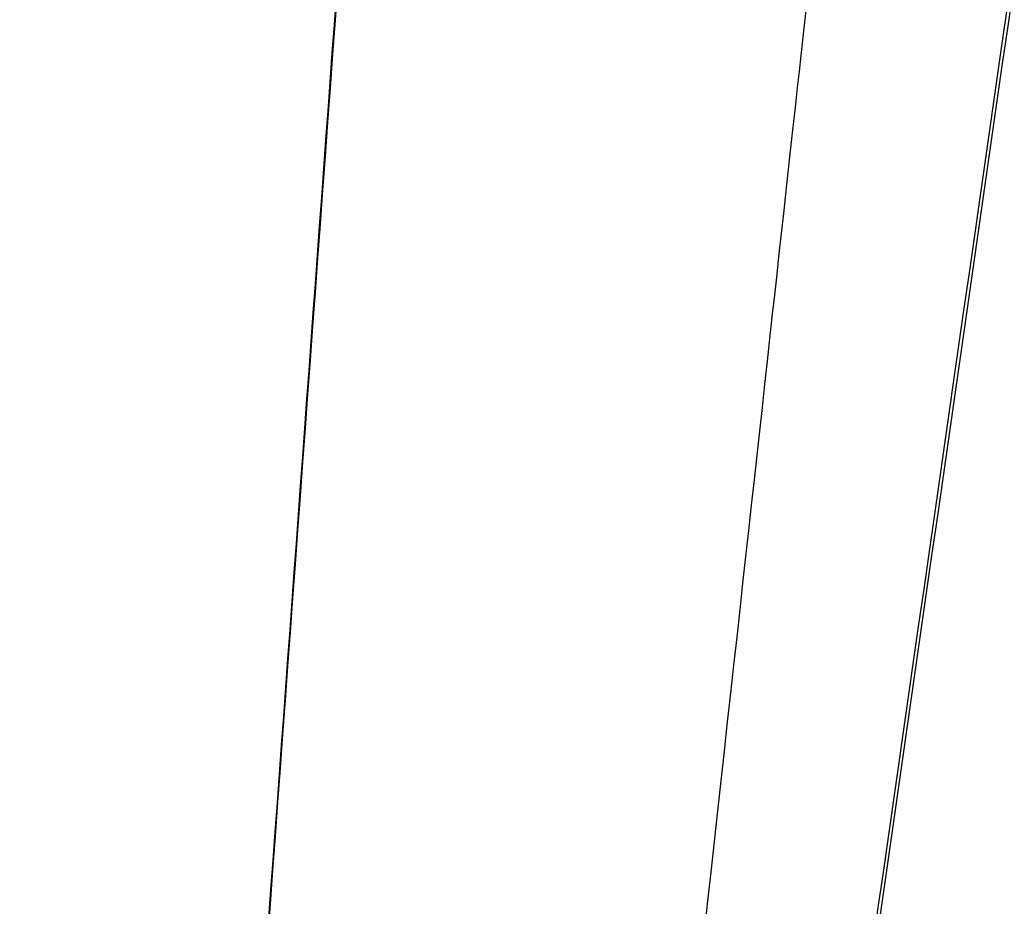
# Model space of a CAD drawing. Header units: millimetres. Extents: x 0 to 1905, y 0 to 2577.
# Tile 43 of 70: x 1228 to 1308, y 1787 to 1859. Entities that reach past the tile are written whole.
import ezdxf

# ---------------------------------------------------------------- set-up
doc = ezdxf.new("R2010")
doc.units = ezdxf.units.MM
doc.header["$MEASUREMENT"] = 0
doc.layers.add('Crea2D$visibili$linee', color=7, linetype='Continuous', true_color=0x000000)

msp = doc.modelspace()

# ---------------------------------------------------------------- linework, layer by layer
at = {"layer": 'Crea2D$visibili$linee'}
for points, knots in [([(1240.813199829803, 1519.496879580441), (1236.880511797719, 1519.496879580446), (1232.947823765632, 1519.496879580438), (1229.015135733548, 1519.496879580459), (1237.649906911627, 1637.190810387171), (1246.284474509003, 1754.884573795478), (1254.918871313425, 1872.578169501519), (1254.932323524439, 1872.592564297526), (1254.981597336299, 1872.606633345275), (1255.064600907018, 1872.620361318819)], [0, 0, 0, 0, 11.79806409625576, 11.79806409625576, 11.79806409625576, 12.79806409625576, 12.79806409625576, 12.79806409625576, 12.91634127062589, 12.91634127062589, 12.91634127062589, 12.91634127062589]), ([(1311.027935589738, 1878.190369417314), (1302.304382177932, 1817.385631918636), (1288.785164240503, 1723.154249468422), (1271.645669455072, 1603.592898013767), (1263.253435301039, 1544.829332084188), (1259.635621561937, 1519.496907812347), (1259.38752756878, 1519.496900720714), (1259.139438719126, 1519.496895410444), (1258.89135499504, 1519.496891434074)], [0, 0, 0, 0, 0.508569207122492, 0.788148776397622, 1, 1, 1, 1.146276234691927, 1.146276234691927, 1.146276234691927, 1.146276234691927]), ([(1311.261747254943, 1877.985159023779), (1302.569479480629, 1817.435124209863), (1293.874329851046, 1756.888545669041), (1276.730115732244, 1637.388580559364), (1268.280338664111, 1578.434466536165), (1259.850796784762, 1519.481969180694)], [0.0008653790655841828, 0.0008653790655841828, 0.0008653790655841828, 0.0008653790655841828, 186.2457480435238, 186.2457480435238, 367.6062908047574, 367.6062908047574, 367.6062908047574, 367.6062908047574]), ([(1254.831730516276, 1872.482068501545), (1251.174917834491, 1822.576613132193), (1245.362811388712, 1743.257314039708), (1239.550095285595, 1663.935397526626), (1237.394306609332, 1634.519422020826)], [0, 0, 0, 0, 0.424165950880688, 0.674165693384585, 0.674165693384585, 0.674165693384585, 0.674165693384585])]:
    msp.add_open_spline(points, degree=3, knots=knots, dxfattribs=at)
msp.add_rational_spline([(1254.54814262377, 1519.496879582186), (1267.550848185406, 1637.236844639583), (1280.553554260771, 1754.976809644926), (1293.556260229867, 1872.716774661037), (1293.64189716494, 1878.064737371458), (1293.724907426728, 1883.412741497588), (1293.805290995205, 1888.760785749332)], [1, 1, 1, 1, 0.9999999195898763, 0.9999999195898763, 1], degree=3, knots=[2.000000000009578, 2.000000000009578, 2.000000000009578, 2.000000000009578, 3, 3, 3, 19.04594431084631, 19.04594431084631, 19.04594431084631, 19.04594431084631], dxfattribs=at)

doc.saveas('drawing.dxf')
